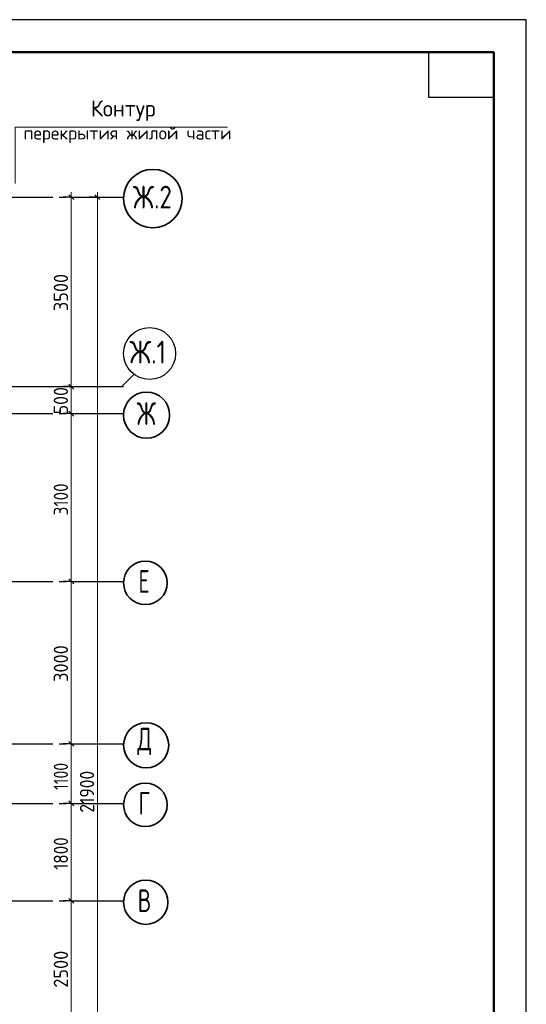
# Model space of a CAD drawing. Header units: millimetres. Extents: x 0 to 50400, y 0 to 36643.
# Tile 15 of 15: x 41045 to 50400, y 17449 to 35640. Entities that reach past the tile are written whole.
import ezdxf

# ---------------------------------------------------------------- set-up
doc = ezdxf.new("R2010")
doc.units = ezdxf.units.MM
doc.linetypes.add('______5', pattern=[1320, 960, -120, 120, -120])
for name, color, linetype, lineweight in [('Standard', 7, 'Continuous', 25), ('Общий01', 7, 'Continuous', 13), ('Размерная линия_ общее', 7, 'Continuous', 13)]:
    doc.layers.add(name, color=color, linetype=linetype, lineweight=lineweight)
doc.layers.add('Оси', color=7, linetype='______5', true_color=0x656565)
doc.styles.add('ISOCPEUR', font='txt')

msp = doc.modelspace()

# ---------------------------------------------------------------- linework, layer by layer
at = {"layer": 'Standard', "color": 7, "linetype": 'Continuous', "lineweight": 35, "transparency": 33554687}
for p, q in [((49800, 33120), (49800, 24600)), ((49800, 32640), (49800, 24120))]:
    msp.add_line(p, q, dxfattribs=at)
at = {"layer": 'Standard', "color": 7, "linetype": 'Continuous', "lineweight": 50, "transparency": 33554687}
msp.add_line((49800, 32520), (49800, 27840), dxfattribs=at)
at = {"layer": 'Standard', "color": 7, "linetype": 'Continuous', "lineweight": 25, "transparency": 33554687}
for points in [[(0, 0), (50400, 0), (50400, 35640), (0, 35640), (0, 0)], [(49800, 35040), (49800, 34200), (48600, 34200), (48600, 35040), (49800, 35040)]]:
    msp.add_lwpolyline(points, close=True, dxfattribs=at)
at = {"layer": 'Standard', "color": 7, "linetype": 'Continuous', "lineweight": 50, "transparency": 33554687}
msp.add_lwpolyline([(2400, 35040), (49800, 35040), (49800, 600), (2400, 600), (2400, 35040)], close=True, dxfattribs=at)
at = {"layer": 'Общий01', "color": 7, "linetype": 'Continuous', "lineweight": 13, "transparency": 33554687}
msp.add_lwpolyline([(44882, 33656), (40962, 33656), (40962, 32612)], dxfattribs=at)
at = {"layer": 'Оси', "color": 8, "linetype": '______5', "lineweight": -3, "transparency": 33554687}
for p, q in [((9015, 32362), (42963, 32362)), ((9015, 28862), (42963, 28862)), ((9015, 28362), (42963, 28362)), ((9015, 25262), (42963, 25262)), ((9015, 22262), (42963, 22262)), ((9015, 21162), (42963, 21162)), ((9015, 19362), (42963, 19362))]:
    msp.add_line(p, q, dxfattribs=at)
at = {"layer": 'Оси', "color": 7, "linetype": 'Continuous', "lineweight": 25, "transparency": 33554687}
msp.add_lwpolyline([(40928, 28862), (42928, 28862), (43163, 29097)], dxfattribs=at)
at = {"layer": 'Оси', "color": 7, "linetype": 'Continuous', "lineweight": 35, "transparency": 33554687}
for centre, radius in [((43503, 32335), 540), ((43388, 28335), 426), ((43365, 25235), 402), ((43380, 22235), 417), ((43365, 21135), 402), ((43372, 19335), 409)]:
    msp.add_circle(centre, radius, dxfattribs=at)
at = {"layer": 'Оси', "color": 7, "linetype": 'Continuous', "lineweight": 25, "transparency": 33554687}
msp.add_circle((43443, 29473), 480, dxfattribs=at)
at = {"layer": 'Размерная линия_ общее', "color": 7, "linetype": 'Continuous', "lineweight": 25, "transparency": 33554687}
for p, q in [((42042, 32317), (41952, 32407)), ((42525, 32317), (42435, 32407)), ((42042, 28817), (41952, 28907)), ((42042, 28317), (41952, 28407)), ((42042, 25217), (41952, 25307)), ((42042, 22217), (41952, 22307)), ((42042, 21117), (41952, 21207)), ((42042, 19317), (41952, 19407))]:
    msp.add_line(p, q, dxfattribs=at)
at = {"layer": 'Размерная линия_ общее', "color": 7, "linetype": 'Continuous', "lineweight": 13, "transparency": 33554687}
for p, q in [((41997, 32362), (41997, 32452)), ((42480, 32362), (42480, 32452)), ((41997, 28862), (41997, 32362)), ((41997, 28362), (41997, 28862)), ((41997, 25262), (41997, 28362)), ((41997, 22262), (41997, 25262)), ((41997, 21162), (41997, 22262)), ((41997, 19362), (41997, 21162)), ((41997, 16862), (41997, 19362))]:
    msp.add_line(p, q, dxfattribs=at)
at = {"layer": 'Размерная линия_ общее', "color": 253, "linetype": 'Continuous', "lineweight": -3, "true_color": 0xa0a0a0, "transparency": 33554687}
for p, q in [((41997, 32362), (41847, 32362)), ((41997, 32362), (42147, 32362)), ((42480, 32362), (42330, 32362)), ((42480, 32362), (42630, 32362)), ((42480, 32362), (42648, 32362)), ((41997, 28862), (41847, 28862)), ((41997, 28862), (42147, 28862)), ((41997, 28362), (41847, 28362)), ((41997, 28362), (42147, 28362)), ((41997, 25262), (41847, 25262)), ((41997, 25262), (42147, 25262)), ((41997, 22262), (41847, 22262)), ((41997, 22262), (42147, 22262)), ((41997, 21162), (41847, 21162)), ((41997, 21162), (42147, 21162)), ((41997, 19362), (41847, 19362)), ((41997, 19362), (42147, 19362))]:
    msp.add_line(p, q, dxfattribs=at)
at = {"layer": 'Размерная линия_ общее', "color": 7, "linetype": 'Continuous', "lineweight": 13, "transparency": 33554687}
msp.add_lwpolyline([(42480, 10462), (42480, 20945), (42480, 20945), (42480, 32362)], dxfattribs=at)

# ---------------------------------------------------------------- texts
at = {"layer": 'Общий01', "color": 7, "linetype": 'Continuous', "lineweight": 25, "transparency": 33554687, "attachment_point": 7, "style": 'ISOCPEUR'}
for s, insert, char_height, width in [('\\W0.99;перекрытия жилой части', (41115, 33361), 240, 3932.4), ('\\W0.96;Контур', (42360, 33769), 300, 1492.69)]:
    msp.add_mtext(s, dxfattribs=dict(at, insert=insert, char_height=char_height, width=width))
at = {"layer": 'Оси', "color": 7, "linetype": 'Continuous', "lineweight": 35, "transparency": 33554687, "char_height": 420, "attachment_point": 7, "style": 'ISOCPEUR'}
for s, insert, width in [('\\W0.80;Ж.2', (43136, 32152), 901.63), ('\\W0.82;Ж.1', (43072, 29288), 927.63), ('\\W0.73;Ж', (43205, 28152), 520.63), ('\\W0.68;Е', (43237, 25052), 399.85), ('\\W0.72;Д', (43215, 22052), 480.98), ('\\W0.68;Г', (43237, 20952), 399.85), ('\\W0.70;В', (43225, 19152), 440.8)]:
    msp.add_mtext(s, dxfattribs=dict(at, insert=insert, width=width))
at = {"layer": 'Размерная линия_ общее', "color": 7, "linetype": 'Continuous', "lineweight": 25, "transparency": 33554687, "char_height": 264, "attachment_point": 7, "rotation": 90, "style": 'ISOCPEUR'}
for s, insert, width in [('\\W0.93;3500', (41937, 30256), 861.71), ('\\W0.91;500', (41937, 28349), 674.39), ('\\W0.87;3100', (41937, 26482), 800.28), ('\\W0.93;3000', (41937, 23406), 861.71), ('\\W0.80;1100', (41937, 21409), 738.85), ('\\W0.89;21900', (42420, 20990), 988.26), ('\\W0.87;1800', (41937, 19932), 800.28), ('\\W0.93;2500', (41937, 17756), 861.72)]:
    msp.add_mtext(s, dxfattribs=dict(at, insert=insert, width=width))

doc.saveas('drawing.dxf')
